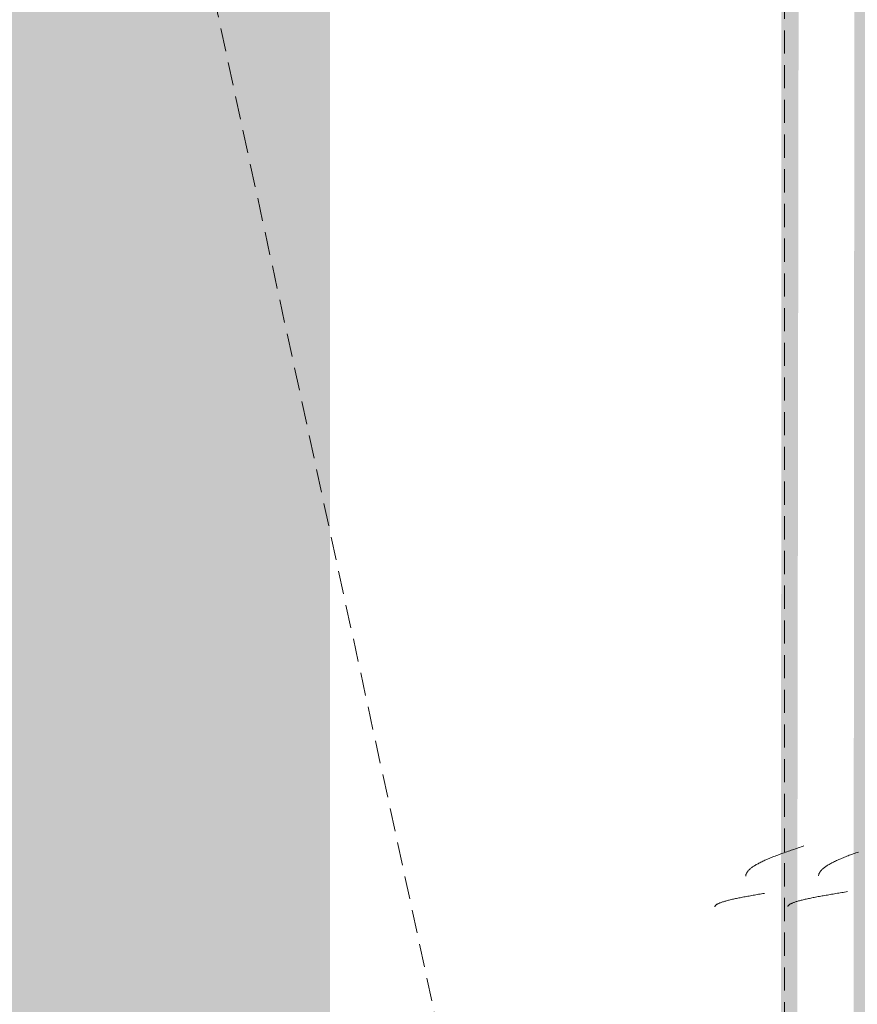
# Model space of a CAD drawing. Header units: millimetres. Extents: x 16156 to 91527, y 4646 to 113494.
# Tile 247 of 256: x 35652 to 35824, y 72523 to 72726. Entities that reach past the tile are written whole.
import ezdxf

# ---------------------------------------------------------------- set-up
doc = ezdxf.new("R2010")
doc.units = ezdxf.units.MM
doc.linetypes.add('ARC Demolished', pattern=[7.14375, 4.7625, -2.38125])
doc.layers.add('A--AR9__AlgVoorz', color=1, linetype='Continuous', lineweight=9)
doc.layers.add('A--L74__VasteSanitaireVoorz', color=1, linetype='ARC Demolished', lineweight=9)
pattern_1 = [(135, (72828.44, -35670.5), (-212.132, -212.132), [])]
pattern_2 = [(135.439, (72828.44, -34585), (-212.1307, -208.9106), [])]

# ---------------------------------------------------------------- blocks, each defined once
blk = doc.blocks.new('FP_233-AB-Begane grond - slooptekening')
at = {"layer": 'A--L74__VasteSanitaireVoorz', "color": 240, "linetype": 'Continuous'}
for p, q in [((274.33, 153.71), (274.24, 153.99)), ((274.33, 153.71), (274.24, 153.99)), ((274.43, 153.44), (274.33, 153.71)), ((274.43, 153.44), (274.33, 153.71)), ((274.53, 153.17), (274.43, 153.44)), ((274.53, 153.17), (274.43, 153.44)), ((274.63, 152.89), (274.53, 153.17)), ((274.63, 152.89), (274.53, 153.17)), ((274.73, 152.63), (274.63, 152.89)), ((274.73, 152.63), (274.63, 152.89)), ((274.82, 152.36), (274.73, 152.63)), ((274.82, 152.36), (274.73, 152.63)), ((274.92, 152.1), (274.82, 152.36)), ((274.92, 152.1), (274.82, 152.36)), ((275.02, 151.84), (274.92, 152.1)), ((275.02, 151.84), (274.92, 152.1)), ((275.12, 151.59), (275.02, 151.84)), ((275.12, 151.59), (275.02, 151.84)), ((275.22, 151.34), (275.12, 151.59)), ((275.22, 151.34), (275.12, 151.59)), ((275.32, 151.09), (275.22, 151.34)), ((275.32, 151.09), (275.22, 151.34)), ((275.41, 150.85), (275.32, 151.09)), ((275.41, 150.85), (275.32, 151.09)), ((275.51, 150.61), (275.41, 150.85)), ((275.51, 150.61), (275.41, 150.85)), ((275.61, 150.38), (275.51, 150.61)), ((275.61, 150.38), (275.51, 150.61)), ((275.71, 150.15), (275.61, 150.38)), ((275.71, 150.15), (275.61, 150.38)), ((275.81, 149.92), (275.71, 150.15)), ((275.81, 149.92), (275.71, 150.15)), ((275.9, 149.7), (275.81, 149.92)), ((275.9, 149.7), (275.81, 149.92)), ((276, 149.49), (275.9, 149.7)), ((276, 149.49), (275.9, 149.7)), ((276.1, 149.28), (276, 149.49)), ((276.1, 149.28), (276, 149.49)), ((276.2, 149.07), (276.1, 149.28)), ((276.2, 149.07), (276.1, 149.28)), ((276.3, 148.87), (276.2, 149.07)), ((276.3, 148.87), (276.2, 149.07)), ((276.4, 148.68), (276.3, 148.87)), ((276.4, 148.68), (276.3, 148.87)), ((276.49, 148.49), (276.4, 148.68)), ((276.49, 148.49), (276.4, 148.68)), ((276.59, 148.31), (276.49, 148.49)), ((276.59, 148.31), (276.49, 148.49)), ((276.69, 148.13), (276.59, 148.31)), ((276.69, 148.13), (276.59, 148.31)), ((276.79, 147.95), (276.69, 148.13)), ((276.79, 147.95), (276.69, 148.13)), ((276.89, 147.79), (276.79, 147.95)), ((276.89, 147.79), (276.79, 147.95)), ((276.98, 147.63), (276.89, 147.79)), ((276.98, 147.63), (276.89, 147.79)), ((277.08, 147.47), (276.98, 147.63)), ((277.08, 147.47), (276.98, 147.63)), ((277.18, 147.33), (277.08, 147.47)), ((277.18, 147.33), (277.08, 147.47)), ((277.28, 147.18), (277.18, 147.33)), ((277.28, 147.18), (277.18, 147.33)), ((277.38, 147.05), (277.28, 147.18)), ((277.38, 147.05), (277.28, 147.18)), ((277.48, 146.92), (277.38, 147.05)), ((277.48, 146.92), (277.38, 147.05)), ((277.57, 146.8), (277.48, 146.92)), ((277.57, 146.8), (277.48, 146.92)), ((277.67, 146.68), (277.57, 146.8)), ((277.67, 146.68), (277.57, 146.8)), ((277.77, 146.57), (277.67, 146.68)), ((277.77, 146.57), (277.67, 146.68)), ((277.87, 146.47), (277.77, 146.57)), ((277.87, 146.47), (277.77, 146.57)), ((277.97, 146.37), (277.87, 146.47)), ((277.97, 146.37), (277.87, 146.47)), ((278.06, 146.29), (277.97, 146.37)), ((278.06, 146.29), (277.97, 146.37)), ((278.16, 146.2), (278.06, 146.29)), ((278.16, 146.2), (278.06, 146.29)), ((278.26, 146.13), (278.16, 146.2)), ((278.26, 146.13), (278.16, 146.2)), ((278.36, 146.06), (278.26, 146.13)), ((278.36, 146.06), (278.26, 146.13)), ((278.46, 146), (278.36, 146.06)), ((278.46, 146), (278.36, 146.06)), ((278.55, 145.95), (278.46, 146)), ((278.55, 145.95), (278.46, 146)), ((278.65, 145.9), (278.55, 145.95)), ((278.65, 145.9), (278.55, 145.95)), ((278.75, 145.86), (278.65, 145.9)), ((278.75, 145.86), (278.65, 145.9)), ((278.85, 145.83), (278.75, 145.86)), ((278.85, 145.83), (278.75, 145.86)), ((278.95, 145.8), (278.85, 145.83)), ((278.95, 145.8), (278.85, 145.83)), ((279.05, 145.78), (278.95, 145.8)), ((279.05, 145.78), (278.95, 145.8)), ((279.14, 145.77), (279.05, 145.78)), ((279.14, 145.77), (279.05, 145.78))]:
    blk.add_line(p, q, dxfattribs=at)
blk = doc.blocks.new('FP_234-AB-Begane grond - slooptekening')
at = {"layer": 'A--L74__VasteSanitaireVoorz', "color": 240, "linetype": 'Continuous'}
for p, q in [((282.45, 151.45), (282.4, 151.75)), ((282.45, 151.45), (282.4, 151.75)), ((282.5, 151.14), (282.45, 151.45)), ((282.5, 151.14), (282.45, 151.45)), ((282.55, 150.84), (282.5, 151.14)), ((282.55, 150.84), (282.5, 151.14)), ((282.6, 150.54), (282.55, 150.84)), ((282.6, 150.54), (282.55, 150.84)), ((282.65, 150.24), (282.6, 150.54)), ((282.65, 150.24), (282.6, 150.54)), ((282.7, 149.94), (282.65, 150.24)), ((282.7, 149.94), (282.65, 150.24)), ((282.74, 149.64), (282.7, 149.94)), ((282.74, 149.64), (282.7, 149.94)), ((282.79, 149.34), (282.74, 149.64)), ((282.79, 149.34), (282.74, 149.64)), ((282.84, 149.05), (282.79, 149.34)), ((282.84, 149.05), (282.79, 149.34)), ((282.89, 148.75), (282.84, 149.05)), ((282.89, 148.75), (282.84, 149.05)), ((282.94, 148.46), (282.89, 148.75)), ((282.94, 148.46), (282.89, 148.75)), ((282.99, 148.17), (282.94, 148.46)), ((282.99, 148.17), (282.94, 148.46)), ((283.04, 147.88), (282.99, 148.17)), ((283.04, 147.88), (282.99, 148.17)), ((283.09, 147.6), (283.04, 147.88)), ((283.09, 147.6), (283.04, 147.88)), ((283.14, 147.31), (283.09, 147.6)), ((283.14, 147.31), (283.09, 147.6)), ((283.19, 147.03), (283.14, 147.31)), ((283.19, 147.03), (283.14, 147.31)), ((283.24, 146.75), (283.19, 147.03)), ((283.24, 146.75), (283.19, 147.03)), ((283.28, 146.48), (283.24, 146.75)), ((283.28, 146.48), (283.24, 146.75)), ((283.33, 146.21), (283.28, 146.48)), ((283.33, 146.21), (283.28, 146.48)), ((283.38, 145.94), (283.33, 146.21)), ((283.38, 145.94), (283.33, 146.21)), ((283.43, 145.67), (283.38, 145.94)), ((283.43, 145.67), (283.38, 145.94)), ((283.48, 145.41), (283.43, 145.67)), ((283.48, 145.41), (283.43, 145.67)), ((283.53, 145.15), (283.48, 145.41)), ((283.53, 145.15), (283.48, 145.41)), ((283.58, 144.9), (283.53, 145.15)), ((283.58, 144.9), (283.53, 145.15)), ((283.63, 144.65), (283.58, 144.9)), ((283.63, 144.65), (283.58, 144.9)), ((283.68, 144.4), (283.63, 144.65)), ((283.68, 144.4), (283.63, 144.65)), ((283.73, 144.16), (283.68, 144.4)), ((283.73, 144.16), (283.68, 144.4)), ((283.78, 143.93), (283.73, 144.16)), ((283.78, 143.93), (283.73, 144.16)), ((283.82, 143.7), (283.78, 143.93)), ((283.82, 143.7), (283.78, 143.93)), ((283.87, 143.47), (283.82, 143.7)), ((283.87, 143.47), (283.82, 143.7)), ((283.92, 143.25), (283.87, 143.47)), ((283.92, 143.25), (283.87, 143.47)), ((283.97, 143.03), (283.92, 143.25)), ((283.97, 143.03), (283.92, 143.25)), ((284.02, 142.82), (283.97, 143.03)), ((284.02, 142.82), (283.97, 143.03)), ((284.07, 142.61), (284.02, 142.82)), ((284.07, 142.61), (284.02, 142.82)), ((284.12, 142.41), (284.07, 142.61)), ((284.12, 142.41), (284.07, 142.61)), ((284.17, 142.22), (284.12, 142.41)), ((284.17, 142.22), (284.12, 142.41)), ((284.22, 142.03), (284.17, 142.22)), ((284.22, 142.03), (284.17, 142.22)), ((284.27, 141.85), (284.22, 142.03)), ((284.27, 141.85), (284.22, 142.03)), ((284.32, 141.67), (284.27, 141.85)), ((284.32, 141.67), (284.27, 141.85)), ((284.36, 141.5), (284.32, 141.67)), ((284.36, 141.5), (284.32, 141.67)), ((284.41, 141.33), (284.36, 141.5)), ((284.41, 141.33), (284.36, 141.5)), ((284.46, 141.17), (284.41, 141.33)), ((284.46, 141.17), (284.41, 141.33)), ((284.51, 141.02), (284.46, 141.17)), ((284.51, 141.02), (284.46, 141.17)), ((284.56, 140.88), (284.51, 141.02)), ((284.56, 140.88), (284.51, 141.02)), ((284.61, 140.74), (284.56, 140.88)), ((284.61, 140.74), (284.56, 140.88)), ((284.66, 140.6), (284.61, 140.74)), ((284.66, 140.6), (284.61, 140.74)), ((284.71, 140.48), (284.66, 140.6)), ((284.71, 140.48), (284.66, 140.6)), ((284.76, 140.36), (284.71, 140.48)), ((284.76, 140.36), (284.71, 140.48)), ((284.81, 140.25), (284.76, 140.36)), ((284.81, 140.25), (284.76, 140.36)), ((284.86, 140.14), (284.81, 140.25)), ((284.86, 140.14), (284.81, 140.25)), ((284.9, 140.04), (284.86, 140.14)), ((284.9, 140.04), (284.86, 140.14)), ((284.95, 139.95), (284.9, 140.04)), ((284.95, 139.95), (284.9, 140.04)), ((285, 139.87), (284.95, 139.95)), ((285, 139.87), (284.95, 139.95)), ((285.05, 139.79), (285, 139.87)), ((285.05, 139.79), (285, 139.87)), ((285.1, 139.72), (285.05, 139.79)), ((285.1, 139.72), (285.05, 139.79)), ((285.15, 139.66), (285.1, 139.72)), ((285.15, 139.66), (285.1, 139.72)), ((285.2, 139.6), (285.15, 139.66)), ((285.2, 139.6), (285.15, 139.66)), ((285.25, 139.55), (285.2, 139.6)), ((285.25, 139.55), (285.2, 139.6)), ((285.3, 139.51), (285.25, 139.55)), ((285.3, 139.51), (285.25, 139.55)), ((285.35, 139.48), (285.3, 139.51)), ((285.35, 139.48), (285.3, 139.51)), ((285.4, 139.45), (285.35, 139.48)), ((285.4, 139.45), (285.35, 139.48)), ((285.44, 139.43), (285.4, 139.45)), ((285.44, 139.43), (285.4, 139.45)), ((285.49, 139.42), (285.44, 139.43)), ((285.49, 139.42), (285.44, 139.43))]:
    blk.add_line(p, q, dxfattribs=at)
blk = doc.blocks.new('FP_235-AB-Begane grond - slooptekening')
at = {"layer": 'A--L74__VasteSanitaireVoorz', "color": 240, "linetype": 'Continuous'}
for p, q in [((273.1, 142.46), (273, 142.75)), ((273.1, 142.46), (273, 142.75)), ((273.2, 142.16), (273.1, 142.46)), ((273.2, 142.16), (273.1, 142.46)), ((273.3, 141.87), (273.2, 142.16)), ((273.3, 141.87), (273.2, 142.16)), ((273.4, 141.58), (273.3, 141.87)), ((273.4, 141.58), (273.3, 141.87)), ((273.49, 141.28), (273.4, 141.58)), ((273.49, 141.28), (273.4, 141.58)), ((273.59, 140.99), (273.49, 141.28)), ((273.59, 140.99), (273.49, 141.28)), ((273.69, 140.7), (273.59, 140.99)), ((273.69, 140.7), (273.59, 140.99)), ((273.79, 140.41), (273.69, 140.7)), ((273.79, 140.41), (273.69, 140.7)), ((273.89, 140.13), (273.79, 140.41)), ((273.89, 140.13), (273.79, 140.41)), ((273.98, 139.84), (273.89, 140.13)), ((273.98, 139.84), (273.89, 140.13)), ((274.08, 139.55), (273.98, 139.84)), ((274.08, 139.55), (273.98, 139.84)), ((274.18, 139.27), (274.08, 139.55)), ((274.18, 139.27), (274.08, 139.55)), ((274.28, 138.99), (274.18, 139.27)), ((274.28, 138.99), (274.18, 139.27)), ((274.38, 138.71), (274.28, 138.99)), ((274.38, 138.71), (274.28, 138.99)), ((274.48, 138.44), (274.38, 138.71)), ((274.48, 138.44), (274.38, 138.71)), ((274.57, 138.17), (274.48, 138.44)), ((274.57, 138.17), (274.48, 138.44)), ((274.67, 137.89), (274.57, 138.17)), ((274.67, 137.89), (274.57, 138.17)), ((274.77, 137.63), (274.67, 137.89)), ((274.77, 137.63), (274.67, 137.89)), ((274.87, 137.36), (274.77, 137.63)), ((274.87, 137.36), (274.77, 137.63)), ((274.97, 137.1), (274.87, 137.36)), ((274.97, 137.1), (274.87, 137.36)), ((275.06, 136.84), (274.97, 137.1)), ((275.06, 136.84), (274.97, 137.1)), ((275.16, 136.59), (275.06, 136.84)), ((275.16, 136.59), (275.06, 136.84)), ((275.26, 136.34), (275.16, 136.59)), ((275.26, 136.34), (275.16, 136.59)), ((275.36, 136.09), (275.26, 136.34)), ((275.36, 136.09), (275.26, 136.34)), ((275.46, 135.85), (275.36, 136.09)), ((275.46, 135.85), (275.36, 136.09)), ((275.56, 135.61), (275.46, 135.85)), ((275.56, 135.61), (275.46, 135.85)), ((275.65, 135.38), (275.56, 135.61)), ((275.65, 135.38), (275.56, 135.61)), ((275.75, 135.15), (275.65, 135.38)), ((275.75, 135.15), (275.65, 135.38)), ((275.85, 134.92), (275.75, 135.15)), ((275.85, 134.92), (275.75, 135.15)), ((275.95, 134.7), (275.85, 134.92)), ((275.95, 134.7), (275.85, 134.92)), ((276.05, 134.49), (275.95, 134.7)), ((276.05, 134.49), (275.95, 134.7)), ((276.14, 134.28), (276.05, 134.49)), ((276.14, 134.28), (276.05, 134.49)), ((276.24, 134.07), (276.14, 134.28)), ((276.24, 134.07), (276.14, 134.28)), ((276.34, 133.87), (276.24, 134.07)), ((276.34, 133.87), (276.24, 134.07)), ((276.44, 133.68), (276.34, 133.87)), ((276.44, 133.68), (276.34, 133.87)), ((276.54, 133.49), (276.44, 133.68)), ((276.54, 133.49), (276.44, 133.68)), ((276.64, 133.31), (276.54, 133.49)), ((276.64, 133.31), (276.54, 133.49)), ((276.73, 133.13), (276.64, 133.31)), ((276.73, 133.13), (276.64, 133.31)), ((276.83, 132.95), (276.73, 133.13)), ((276.83, 132.95), (276.73, 133.13)), ((276.93, 132.79), (276.83, 132.95)), ((276.93, 132.79), (276.83, 132.95)), ((277.03, 132.63), (276.93, 132.79)), ((277.03, 132.63), (276.93, 132.79)), ((277.13, 132.47), (277.03, 132.63)), ((277.13, 132.47), (277.03, 132.63)), ((277.22, 132.33), (277.13, 132.47)), ((277.22, 132.33), (277.13, 132.47)), ((277.32, 132.18), (277.22, 132.33)), ((277.32, 132.18), (277.22, 132.33)), ((277.42, 132.05), (277.32, 132.18)), ((277.42, 132.05), (277.32, 132.18)), ((277.52, 131.92), (277.42, 132.05)), ((277.52, 131.92), (277.42, 132.05)), ((277.62, 131.8), (277.52, 131.92)), ((277.62, 131.8), (277.52, 131.92)), ((277.71, 131.68), (277.62, 131.8)), ((277.71, 131.68), (277.62, 131.8)), ((277.81, 131.57), (277.71, 131.68)), ((277.81, 131.57), (277.71, 131.68)), ((277.91, 131.47), (277.81, 131.57)), ((277.91, 131.47), (277.81, 131.57)), ((278.01, 131.37), (277.91, 131.47)), ((278.01, 131.37), (277.91, 131.47)), ((278.11, 131.29), (278.01, 131.37)), ((278.11, 131.29), (278.01, 131.37)), ((278.21, 131.2), (278.11, 131.29)), ((278.21, 131.2), (278.11, 131.29)), ((278.3, 131.13), (278.21, 131.2)), ((278.3, 131.13), (278.21, 131.2)), ((278.4, 131.06), (278.3, 131.13)), ((278.4, 131.06), (278.3, 131.13)), ((278.5, 131), (278.4, 131.06)), ((278.5, 131), (278.4, 131.06)), ((278.6, 130.95), (278.5, 131)), ((278.6, 130.95), (278.5, 131)), ((278.7, 130.9), (278.6, 130.95)), ((278.7, 130.9), (278.6, 130.95)), ((278.79, 130.86), (278.7, 130.9)), ((278.79, 130.86), (278.7, 130.9)), ((278.89, 130.83), (278.79, 130.86)), ((278.89, 130.83), (278.79, 130.86)), ((278.99, 130.8), (278.89, 130.83)), ((278.99, 130.8), (278.89, 130.83)), ((279.09, 130.78), (278.99, 130.8)), ((279.09, 130.78), (278.99, 130.8)), ((279.19, 130.77), (279.09, 130.78)), ((279.19, 130.77), (279.09, 130.78))]:
    blk.add_line(p, q, dxfattribs=at)
at = {"layer": 'A--L74__VasteSanitaireVoorz'}
blk.add_line((-695, 138.75), (715, 138.75), dxfattribs=at)
blk = doc.blocks.new('FP_236-AB-Begane grond - slooptekening')
at = {"layer": 'A--L74__VasteSanitaireVoorz', "color": 240, "linetype": 'Continuous'}
for p, q in [((282.81, 134.31), (282.76, 134.61)), ((282.81, 134.31), (282.76, 134.61)), ((282.86, 134.02), (282.81, 134.31)), ((282.86, 134.02), (282.81, 134.31)), ((282.91, 133.72), (282.86, 134.02)), ((282.91, 133.72), (282.86, 134.02)), ((282.95, 133.43), (282.91, 133.72)), ((282.95, 133.43), (282.91, 133.72)), ((283, 133.14), (282.95, 133.43)), ((283, 133.14), (282.95, 133.43)), ((283.05, 132.85), (283, 133.14)), ((283.05, 132.85), (283, 133.14)), ((283.1, 132.57), (283.05, 132.85)), ((283.1, 132.57), (283.05, 132.85)), ((283.15, 132.29), (283.1, 132.57)), ((283.15, 132.29), (283.1, 132.57)), ((283.2, 132.01), (283.15, 132.29)), ((283.2, 132.01), (283.15, 132.29)), ((283.25, 131.73), (283.2, 132.01)), ((283.25, 131.73), (283.2, 132.01)), ((283.3, 131.45), (283.25, 131.73)), ((283.3, 131.45), (283.25, 131.73)), ((283.35, 131.18), (283.3, 131.45)), ((283.35, 131.18), (283.3, 131.45)), ((283.39, 130.91), (283.35, 131.18)), ((283.39, 130.91), (283.35, 131.18)), ((283.44, 130.65), (283.39, 130.91)), ((283.44, 130.65), (283.39, 130.91)), ((283.49, 130.39), (283.44, 130.65)), ((283.49, 130.39), (283.44, 130.65)), ((283.54, 130.13), (283.49, 130.39)), ((283.54, 130.13), (283.49, 130.39)), ((283.59, 129.88), (283.54, 130.13)), ((283.59, 129.88), (283.54, 130.13)), ((283.64, 129.63), (283.59, 129.88)), ((283.64, 129.63), (283.59, 129.88)), ((283.69, 129.39), (283.64, 129.63)), ((283.69, 129.39), (283.64, 129.63)), ((283.74, 129.15), (283.69, 129.39)), ((283.74, 129.15), (283.69, 129.39)), ((283.79, 128.91), (283.74, 129.15)), ((283.79, 128.91), (283.74, 129.15)), ((283.84, 128.68), (283.79, 128.91)), ((283.84, 128.68), (283.79, 128.91)), ((283.88, 128.45), (283.84, 128.68)), ((283.88, 128.45), (283.84, 128.68)), ((283.93, 128.23), (283.88, 128.45)), ((283.93, 128.23), (283.88, 128.45)), ((283.98, 128.02), (283.93, 128.23)), ((283.98, 128.02), (283.93, 128.23)), ((284.03, 127.81), (283.98, 128.02)), ((284.03, 127.81), (283.98, 128.02)), ((284.08, 127.6), (284.03, 127.81)), ((284.08, 127.6), (284.03, 127.81)), ((284.13, 127.4), (284.08, 127.6)), ((284.13, 127.4), (284.08, 127.6)), ((284.18, 127.21), (284.13, 127.4)), ((284.18, 127.21), (284.13, 127.4)), ((284.23, 127.02), (284.18, 127.21)), ((284.23, 127.02), (284.18, 127.21)), ((284.28, 126.84), (284.23, 127.02)), ((284.28, 126.84), (284.23, 127.02)), ((284.33, 126.66), (284.28, 126.84)), ((284.33, 126.66), (284.28, 126.84)), ((284.37, 126.49), (284.33, 126.66)), ((284.37, 126.49), (284.33, 126.66)), ((284.42, 126.33), (284.37, 126.49)), ((284.42, 126.33), (284.37, 126.49)), ((284.47, 126.17), (284.42, 126.33)), ((284.47, 126.17), (284.42, 126.33)), ((284.52, 126.02), (284.47, 126.17)), ((284.52, 126.02), (284.47, 126.17)), ((284.57, 125.87), (284.52, 126.02)), ((284.57, 125.87), (284.52, 126.02)), ((284.62, 125.73), (284.57, 125.87)), ((284.62, 125.73), (284.57, 125.87)), ((284.67, 125.6), (284.62, 125.73)), ((284.67, 125.6), (284.62, 125.73)), ((284.72, 125.47), (284.67, 125.6)), ((284.72, 125.47), (284.67, 125.6)), ((284.77, 125.35), (284.72, 125.47)), ((284.77, 125.35), (284.72, 125.47)), ((284.82, 125.24), (284.77, 125.35)), ((284.82, 125.24), (284.77, 125.35)), ((284.86, 125.14), (284.82, 125.24)), ((284.86, 125.14), (284.82, 125.24)), ((284.91, 125.04), (284.86, 125.14)), ((284.91, 125.04), (284.86, 125.14)), ((284.96, 124.95), (284.91, 125.04)), ((284.96, 124.95), (284.91, 125.04)), ((285.01, 124.86), (284.96, 124.95)), ((285.01, 124.86), (284.96, 124.95)), ((285.06, 124.79), (285.01, 124.86)), ((285.06, 124.79), (285.01, 124.86)), ((285.11, 124.72), (285.06, 124.79)), ((285.11, 124.72), (285.06, 124.79)), ((285.16, 124.66), (285.11, 124.72)), ((285.16, 124.66), (285.11, 124.72)), ((285.21, 124.6), (285.16, 124.66)), ((285.21, 124.6), (285.16, 124.66)), ((285.26, 124.55), (285.21, 124.6)), ((285.26, 124.55), (285.21, 124.6)), ((285.31, 124.51), (285.26, 124.55)), ((285.31, 124.51), (285.26, 124.55)), ((285.35, 124.48), (285.31, 124.51)), ((285.35, 124.48), (285.31, 124.51)), ((285.4, 124.45), (285.35, 124.48)), ((285.4, 124.45), (285.35, 124.48)), ((285.45, 124.43), (285.4, 124.45)), ((285.45, 124.43), (285.4, 124.45)), ((285.5, 124.42), (285.45, 124.43)), ((285.5, 124.42), (285.45, 124.43))]:
    blk.add_line(p, q, dxfattribs=at)
blk = doc.blocks.new('52_PF_FB_Gutter_rectangle - End Outlet - 1430mm_W_ x 300mm_L_ x 60mm_H_ x 160mm_Dia_ 2-2250497-AB-Begane grond - slooptekening')
at = {"layer": 'A--L74__VasteSanitaireVoorz', "linetype": 'Continuous'}
h = blk.add_hatch(dxfattribs=at)
h.set_pattern_fill('FP_68', color=256, style=0, pattern_type=2)
h.set_pattern_definition(pattern_1)
h.paths.add_polyline_path([(715, 142.75), (715, 151.75), (-695, 151.75), (-695, 142.75), (697.57, 142.75)])
h = blk.add_hatch(dxfattribs=at)
h.set_pattern_fill('FP_68', color=256, style=0, pattern_type=2)
h.set_pattern_definition(pattern_1)
h.paths.add_polyline_path([(715, 142.75), (715, 151.75), (-695, 151.75), (-695, 142.75), (697.57, 142.75)])
h = blk.add_hatch(dxfattribs=at)
h.set_pattern_fill('FP_69', color=256, style=0, pattern_type=2)
h.set_pattern_definition(pattern_2)
h.paths.add_polyline_path([(715, 45.2), (715, 137.1), (-695, 137.1), (-695, 45.2), (559.99, 45.2)])
h = blk.add_hatch(dxfattribs=at)
h.set_pattern_fill('FP_69', color=256, style=0, pattern_type=2)
h.set_pattern_definition(pattern_2)
h.paths.add_polyline_path([(715, 45.2), (715, 137.1), (-695, 137.1), (-695, 45.2), (559.99, 45.2)])
at = {"layer": 'A--L74__VasteSanitaireVoorz'}
blk.add_line((0, 0), (691.25, 150), dxfattribs=at)
for name in ['FP_233-AB-Begane grond - slooptekening', 'FP_235-AB-Begane grond - slooptekening']:
    blk.add_blockref(name, (0, 0), dxfattribs=at)
at = {"layer": 'A--L74__VasteSanitaireVoorz', "linetype": 'Continuous'}
for name in ['FP_234-AB-Begane grond - slooptekening', 'FP_236-AB-Begane grond - slooptekening']:
    blk.add_blockref(name, (0, 0), dxfattribs=at)

msp = doc.modelspace()

# ---------------------------------------------------------------- hatches: boundary and pattern name
at = {"layer": 'A--AR9__AlgVoorz'}
h = msp.add_hatch(color=7, dxfattribs=at)
h.paths.add_polyline_path([(34992.21, 66090.94), (35035.69, 66090.94), (35035.69, 66103.44), (44949.11, 66103.44), (44949.11, 69721.44), (44914.25, 69721.44), (44914.25, 68707.44), (43114.25, 68707.44), (43114.25, 69721.44), (41917.26, 69725.44), (41917.26, 70221.44), (43114.25, 70224.13), (43114.25, 72321.44), (41917.26, 72325.44), (41917.26, 72821.44), (43114.25, 72829.12), (43114.25, 73543.44), (44914.25, 73543.44), (44914.25, 72821.44), (44949.11, 72821.44), (44946.01, 73925.94), (39384.05, 73925.94), (39384.05, 73938.44), (33209.25, 73938.44), (33209.25, 72383.44), (32470.07, 72383.44), (32470.07, 70583.44), (33209.25, 70583.44), (33209.25, 66383.44), (32470.07, 66383.44), (32470.07, 66090.94), (34835.58, 66090.94)])
h.paths.add_polyline_path([(37637.57, 66285.44), (35496.75, 66289.44), (35500.75, 66304.27), (35844.25, 66305.44), (35840.25, 69126.62), (35496.75, 69129.44), (35496.77, 69144.27), (38106.75, 69141.01), (38102.75, 69126.62), (37759.25, 69125.44), (37763.25, 66304.27), (38106.75, 66297.88), (38106.75, 66286.62), (37759.25, 66285.44)])
h.paths.add_polyline_path([(35828.25, 66305.44), (35824.38, 66305.44), (35828.25, 69125.44), (35844.11, 69125.44), (35840.25, 66305.44)])
h.paths.add_polyline_path([(38104.75, 66305.44), (38086.88, 66305.44), (38090.75, 69125.44), (38106.61, 69125.44), (38105.58, 66305.44)])
h.paths.add_polyline_path([(35497.28, 66305.44), (35496.88, 66305.44), (35500.75, 69125.44), (35516.61, 69125.44), (35512.75, 66305.44), (35497.92, 66305.44)])
h.paths.add_polyline_path([(38070.1, 66305.44), (37978.2, 66305.44), (37978.2, 69125.44), (38071.54, 69125.44), (38070.54, 66305.44)])
h.paths.add_polyline_path([(37759.78, 66305.44), (37759.38, 66305.44), (37763.25, 69125.44), (37779.11, 69125.44), (37775.25, 66305.44), (37760.42, 66305.44)])
h.paths.add_polyline_path([(38084.75, 66305.44), (38071.88, 66305.44), (38075.75, 69125.44), (38086.68, 69125.44), (38085.27, 66305.44)])
h.paths.add_polyline_path([(35517.02, 66305.44), (35516.82, 66305.44), (35518.75, 69125.44), (35531.61, 69125.44), (35527.75, 66305.44), (35517.33, 66305.44)])
h.paths.add_polyline_path([(35769.58, 66305.44), (35715.7, 66305.44), (35715.7, 69125.44), (35809.04, 69125.44), (35807.6, 66305.44)])
h.paths.add_polyline_path([(35822.25, 66305.44), (35809.38, 66305.44), (35813.25, 69125.44), (35824.18, 69125.44), (35822.77, 66305.44)])
h.paths.add_polyline_path([(37779.52, 66305.44), (37779.32, 66305.44), (37781.25, 69125.44), (37794.11, 69125.44), (37790.25, 66305.44), (37779.83, 66305.44)])
h.paths.add_polyline_path([(37871.06, 66305.44), (37794.46, 66305.44), (37795.9, 69125.44), (37887.79, 69125.44), (37887.79, 66305.44)])
h.paths.add_polyline_path([(35536.08, 66305.44), (35531.96, 66305.44), (35536.08, 69125.44), (35625.29, 69125.44), (35625.29, 66305.44)])
h.paths.add_polyline_path([(42495.26, 69741.44), (42497.26, 69741.44), (42495.26, 69743.44)])
h.paths.add_polyline_path([(42708.75, 69741.44), (43079.79, 69741.44), (43079.79, 70201.44), (42554.72, 70201.44), (42554.72, 69741.44)])
h.paths.add_polyline_path([(43095.26, 69741.44), (43097.26, 69741.44), (43095.26, 69743.44)])
h.paths.add_polyline_path([(42307.54, 69741.44), (42479.79, 69741.44), (42479.79, 70201.44), (41954.72, 70201.44), (41954.72, 69741.44), (42074.04, 69741.44)])
h.paths.add_polyline_path([(41937.26, 69741.44), (41939.26, 69743.44), (41937.26, 69993.95)])
h.paths.add_polyline_path([(44914.25, 70221.44), (44949.11, 70221.44), (44949.11, 72321.44), (44914.25, 72321.44), (44914.25, 70278.26)])
h.paths.add_polyline_path([(37759.25, 70683.44), (35496.75, 70687.44), (35500.75, 70702.27), (35844.25, 70703.44), (35840.25, 73524.62), (35496.75, 73527.44), (35500.75, 73542.27), (38106.75, 73539.44), (38102.75, 73524.62), (37759.25, 73523.44), (37763.25, 70702.27), (38106.75, 70699.44), (38102.75, 70684.62), (37759.26, 70684.62)])
h.paths.add_polyline_path([(35527.75, 70703.44), (35516.82, 70703.44), (35518.75, 73523.44), (35531.61, 73523.44), (35528.78, 70703.44)])
h.paths.add_polyline_path([(35512.75, 70703.44), (35496.88, 70703.44), (35500.75, 73523.44), (35516.61, 73523.44), (35513.78, 70703.44)])
h.paths.add_polyline_path([(35533.4, 70703.44), (35531.96, 70703.44), (35536.08, 73523.44), (35625.29, 73523.44), (35625.29, 70703.44), (35536.08, 70703.44)])
h.paths.add_polyline_path([(35715.7, 70703.44), (35715.7, 73523.44), (35809.04, 73523.44), (35807.6, 70703.44), (35769.58, 70703.44)])
h.paths.add_polyline_path([(37759.46, 70703.44), (37759.38, 70703.44), (37763.25, 73523.44), (37779.11, 73523.44), (37775.25, 70703.44), (37759.78, 70703.44)])
h.paths.add_polyline_path([(37781.25, 70703.44), (37779.32, 70703.44), (37781.25, 73523.44), (37794.11, 73523.44), (37790.25, 70703.44)])
h.paths.add_polyline_path([(37794.46, 70703.44), (37795.9, 73523.44), (37887.79, 73523.44), (37887.79, 70703.44), (37794.72, 70703.44)])
h.paths.add_polyline_path([(35809.78, 70703.44), (35809.38, 70703.44), (35813.25, 73523.44), (35824.18, 73523.44), (35822.25, 70703.44), (35810.42, 70703.44)])
h.paths.add_polyline_path([(38087.92, 70703.44), (38086.88, 70703.44), (38090.75, 73523.44), (38106.61, 73523.44), (38102.75, 70703.44), (38088.75, 70703.44)])
h.paths.add_polyline_path([(35824.78, 70703.44), (35824.38, 70707), (35828.25, 73523.44), (35844.11, 73523.44), (35840.25, 70703.44), (35825.42, 70703.44)])
h.paths.add_polyline_path([(38086.68, 70703.44), (38071.88, 70703.44), (38075.75, 73523.44), (38086.68, 73523.44), (38086.68, 70846.89)])
h.paths.add_polyline_path([(37978.2, 70703.44), (37978.2, 73523.44), (38071.54, 73523.44), (38070.1, 70703.44)])
h.paths.add_polyline_path([(41209.25, 71043.44), (40509.25, 71043.44), (40509.25, 73543.44), (41209.25, 73543.44), (41209.25, 71415.52)])
h.paths.add_polyline_path([(42774.53, 72341.44), (43079.79, 72341.44), (43079.79, 72801.44), (42554.72, 72801.44), (42554.72, 72341.44), (42734.16, 72341.44)])
h.paths.add_polyline_path([(42074.04, 72341.44), (42479.79, 72341.44), (42479.79, 72801.44), (41954.72, 72801.44), (41954.72, 72341.44)])
h.paths.add_polyline_path([(42537.26, 72341.44), (42539.26, 72343.44), (42537.26, 72552.77)])
h.paths.add_polyline_path([(43095.26, 72341.44), (43097.26, 72341.44), (43095.26, 72343.44)])
h.paths.add_polyline_path([(42495.26, 72341.44), (42497.26, 72341.44), (42495.26, 72343.44)])

# ---------------------------------------------------------------- block references
at = {"layer": 'A--L74__VasteSanitaireVoorz', "rotation": 269.9999999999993}
msp.add_blockref('52_PF_FB_Gutter_rectangle - End Outlet - 1430mm_W_ x 300mm_L_ x 60mm_H_ x 160mm_Dia_ 2-2250497-AB-Begane grond - slooptekening', (35670.5, 72828.44), dxfattribs=at)

doc.saveas('drawing.dxf')
